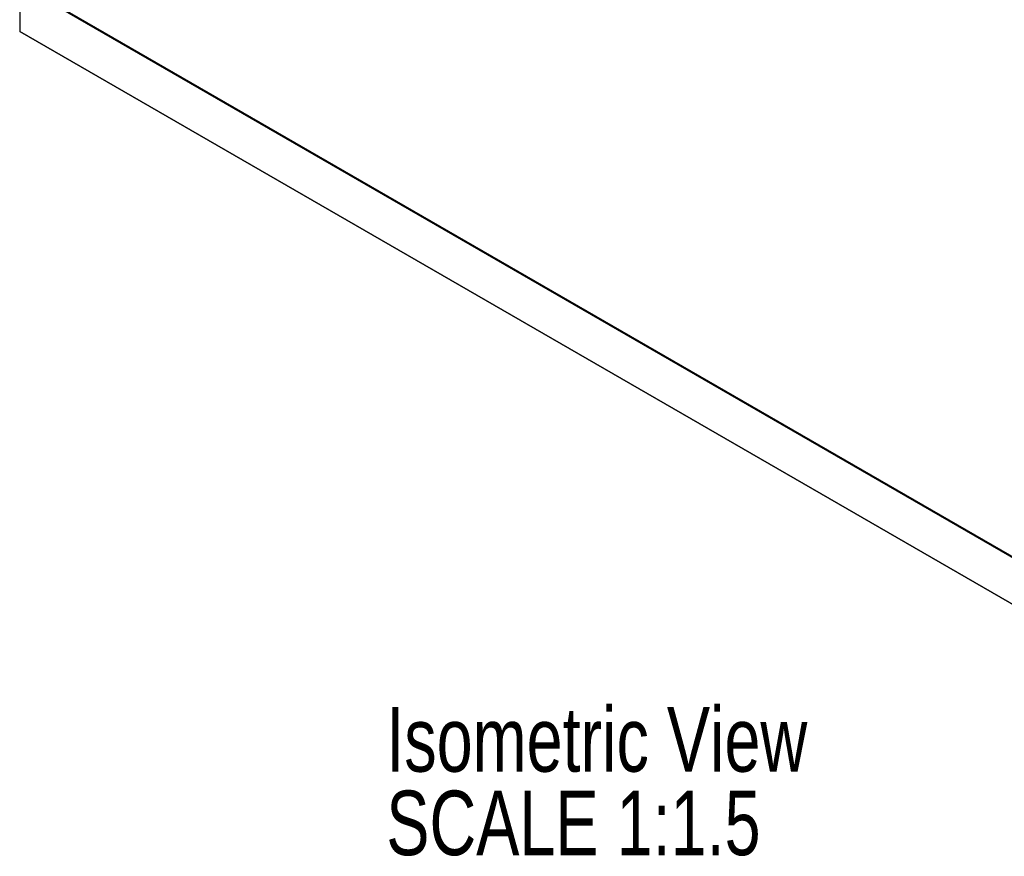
# Model space of a CAD drawing. Header units: millimetres. Extents: x 15 to 415, y 5 to 292.
# Tile 6 of 11: x 312 to 365, y 143 to 188. Entities that reach past the tile are written whole.
import ezdxf

# ---------------------------------------------------------------- set-up
doc = ezdxf.new("R2010")
doc.units = ezdxf.units.MM
doc.styles.add('SLDTEXTSTYLE0', font='TXT', dxfattribs={"width": 0.75})

# ---------------------------------------------------------------- blocks, each defined once
blk = doc.blocks.new('SW_NOTE_0_3')
at = {"color": 0, "linetype": 'Continuous', "lineweight": 0, "char_height": 3.5, "attachment_point": 1, "style": 'SLDTEXTSTYLE0'}
for s, insert in [('Isometric View', (0, 4.512)), ('SCALE 1:1.5', (0, -0.014))]:
    blk.add_mtext(s, dxfattribs=dict(at, insert=insert))

msp = doc.modelspace()

# ---------------------------------------------------------------- linework, layer by layer
at = {"color": 7, "linetype": 'Continuous', "lineweight": 25}
for p, q in [((311.6211, 275.9154), (311.6211, 187.4568)), ((313.8132, 188.7227), (386.0323, 147.0314)), ((313.8603, 188.7499), (385.9852, 147.1131)), ((311.6211, 187.4568), (388.2244, 143.2347)), ((388.4601, 143.0986), (311.6211, 187.4568)), ((311.6211, 187.4568), (311.6211, 187.4568))]:
    msp.add_line(p, q, dxfattribs=at)

# ---------------------------------------------------------------- block references
at = {"color": 7, "linetype": 'Continuous', "lineweight": 0}
msp.add_blockref('SW_NOTE_0_3', (331.4978, 146.2976), dxfattribs=at)

doc.saveas('drawing.dxf')
